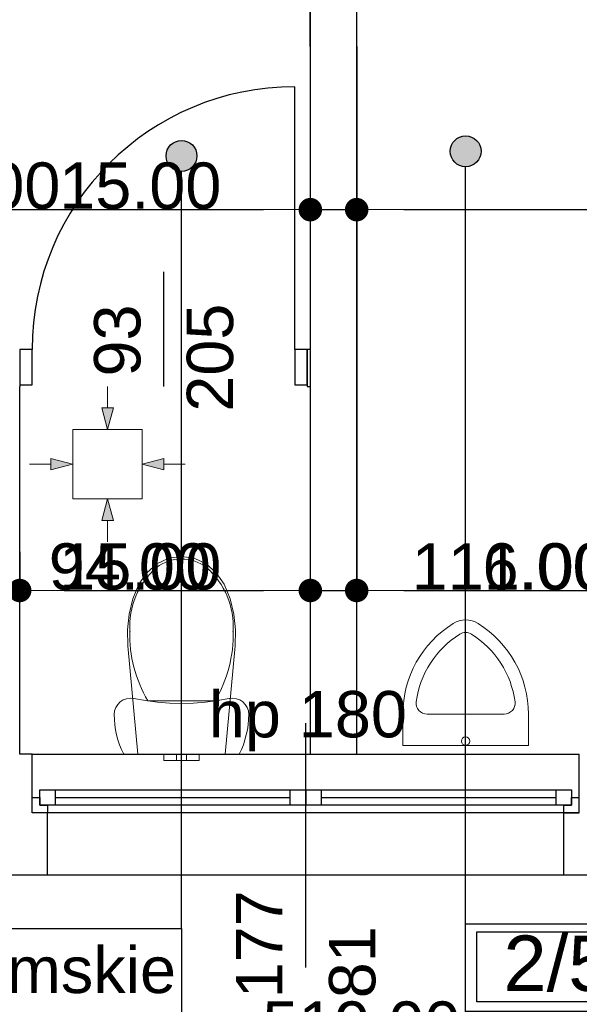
# Model space of a CAD drawing. Header units: millimetres. Extents: x -175445 to -20415, y -559200 to 231527.
# Tile 227 of 256: x -144741 to -142931, y -42838 to -39651. Entities that reach past the tile are written whole.
import ezdxf
from ezdxf.enums import TextEntityAlignment as Align

# ---------------------------------------------------------------- set-up
doc = ezdxf.new("R2010")
doc.units = ezdxf.units.MM
doc.header["$MEASUREMENT"] = 0
for name, color, linetype in [('Drzwi', 7, 'Continuous'), ('Linia', 7, 'Continuous'), ('Obiekt', 7, 'Continuous'), ('Okno', 7, 'Continuous'), ('Polilinia', 7, 'Continuous'), ('Strefa', 7, 'Continuous'), ('Strop', 7, 'Continuous'), ('Wymiary', 63, 'Continuous'), ('Ściana', 7, 'Continuous')]:
    doc.layers.add(name, color=color, linetype=linetype)
doc.styles.add('Arial', font='txt')
doc.dimstyles.new('GENERATED_STYLE__1', dxfattribs={"dimtxt": 150, "dimasz": 152, "dimexe": 0.18, "dimexo": 0, "dimgap": 0.09, "dimtad": 1, "dimtih": 1, "dimtoh": 1, "dimlfac": 0.1, "dimzin": 0, "dimdsep": 46, "dimtxsty": 'Arial', "dimblk": 'ARROWHEAD_11', "dimblk1": 'ARROWHEAD_11', "dimblk2": 'ARROWHEAD_11', "dimcen": 0.09, "dimclrd": 114, "dimclre": 114, "dimclrt": 114, "dimazin": 0, "dimtfac": 1, "dimtdec": 4, "dimtmove": 0, "dimatfit": 3, "dimfxl": 1, "dimtolj": 1, "dimtzin": 0, "dimarcsym": 0})

# ---------------------------------------------------------------- blocks, each defined once
blk = doc.blocks.new('WC damskie_2_49_52', base_point=(-139747.3, 14182.5))
at = {"layer": 'Strefa'}
for p, q in [((-140481.3, 14465.3), (-138524.7, 14465.3)), ((-140481.3, 13946.8), (-140481.3, 14465.3)), ((-140444.6, 14439.4), (-139784, 14439.4)), ((-140444.6, 14213.1), (-140444.6, 14439.4)), ((-139784, 14439.4), (-139784, 14213.1)), ((-139747.3, 14465.3), (-139747.3, 13946.8)), ((-138524.7, 14465.3), (-138524.7, 13946.8)), ((-139784, 14213.1), (-140444.6, 14213.1)), ((-140481.3, 14182.5), (-138524.7, 14182.5)), ((-138524.7, 13946.8), (-140481.3, 13946.8))]:
    blk.add_line(p, q, dxfattribs=at)
at = {"layer": 'Strefa', "style": 'Arial'}
for tag, height, p in [('ROOM_NUMBER', 180, (-140114.3, 14337.4)), ('ROOM_NAME', 150, (-139136, 14331.3)), ('ROOM_CALC_AREA', 150, (-140114.3, 14070.4)), ('floor_f', 150, (-139136, 14063.4))]:
    blk.add_attdef(tag, text='', height=height, dxfattribs=at).set_placement(p, align=Align.MIDDLE_CENTER)
blk = doc.blocks.new('WC męskie_2_51_54', base_point=(-136871.7, 14197.5))
at = {"layer": 'Strefa'}
for p, q in [((-137605.7, 14480.3), (-135663.5, 14480.3)), ((-137605.7, 13961.8), (-137605.7, 14480.3)), ((-136871.7, 14480.3), (-136871.7, 13961.8)), ((-135663.5, 14480.3), (-135663.5, 13961.8)), ((-137569, 14454.4), (-136908.4, 14454.4)), ((-137569, 14228.1), (-137569, 14454.4)), ((-136908.4, 14454.4), (-136908.4, 14228.1)), ((-136908.4, 14228.1), (-137569, 14228.1)), ((-137605.7, 14197.5), (-135663.5, 14197.5)), ((-135663.5, 13961.8), (-137605.7, 13961.8))]:
    blk.add_line(p, q, dxfattribs=at)
at = {"layer": 'Strefa', "style": 'Arial'}
for tag, height, p in [('ROOM_NUMBER', 180, (-137238.7, 14352.4)), ('ROOM_NAME', 150, (-136267.6, 14325.9)), ('ROOM_CALC_AREA', 150, (-137238.7, 14085.4)), ('floor_f', 150, (-136267.6, 14078.4))]:
    blk.add_attdef(tag, text='', height=height, dxfattribs=at).set_placement(p, align=Align.MIDDLE_CENTER)
blk = doc.blocks.new('ARROWHEAD_11')
at = {"color": 0, "linetype": 'Continuous', "lineweight": 0}
blk.add_line((0, 0), (-1, 0), dxfattribs=at)
at = {"color": 0, "linetype": 'Continuous', "lineweight": 0, "const_width": 0.25, "flags": 128}
blk.add_lwpolyline([(-0.125, 0, 1), (0.125, 0, 1)], format="xyb", close=True, dxfattribs=at)
blk = doc.blocks.new('*D2553')
at = {"layer": 'Defpoints', "color": 0}
for p in [(-143800.7, -38058.5), (-145830.7, -38313.1), (-143800.7, -39738.1)]:
    blk.add_point(p, dxfattribs=at)
at = {"layer": 'Wymiary', "color": 114, "lineweight": -2}
for p, q in [((-145830.7, -38313.1), (-145830.7, -38058.3)), ((-145678.7, -38058.5), (-143952.7, -38058.5)), ((-143800.7, -39738.1), (-143800.7, -38058.3))]:
    blk.add_line(p, q, dxfattribs=at)
at = {"layer": 'Wymiary', "color": 114, "lineweight": -2, "xscale": 152, "yscale": 152, "zscale": 152, "rotation": 180}
blk.add_blockref('ARROWHEAD_11', (-145830.7, -38058.5), dxfattribs=at)
at = {"layer": 'Wymiary', "color": 114, "lineweight": -2, "xscale": 152, "yscale": 152, "zscale": 152}
blk.add_blockref('ARROWHEAD_11', (-143800.7, -38058.5), dxfattribs=at)
at = {"layer": 'Wymiary', "color": 114, "lineweight": 13, "insert": (-144929.6, -37981.8), "char_height": 150, "attachment_point": 5, "style": 'Arial'}
blk.add_mtext('\\A1;203.00', dxfattribs=at)
blk = doc.blocks.new('*D2554')
at = {"layer": 'Defpoints', "color": 0}
for p in [(-143650.7, -38058.5), (-143800.7, -39738.1), (-143650.7, -39738.1)]:
    blk.add_point(p, dxfattribs=at)
at = {"layer": 'Wymiary', "color": 114, "lineweight": -2}
for p, q in [((-144596.4, -38058.5), (-144104.7, -38058.5)), ((-144104.7, -38058.5), (-143952.7, -38058.5)), ((-143800.7, -39738.1), (-143800.7, -38058.3)), ((-143800.7, -38058.5), (-143650.7, -38058.5)), ((-143650.7, -39738.1), (-143650.7, -38058.3)), ((-143498.7, -38058.5), (-143346.7, -38058.5))]:
    blk.add_line(p, q, dxfattribs=at)
at = {"layer": 'Wymiary', "color": 114, "lineweight": -2, "xscale": 152, "yscale": 152, "zscale": 152}
blk.add_blockref('ARROWHEAD_11', (-143800.7, -38058.5), dxfattribs=at)
at = {"layer": 'Wymiary', "color": 114, "lineweight": -2, "xscale": 152, "yscale": 152, "zscale": 152, "rotation": 180}
blk.add_blockref('ARROWHEAD_11', (-143650.7, -38058.5), dxfattribs=at)
at = {"layer": 'Wymiary', "color": 114, "lineweight": 13, "insert": (-144350.6, -37981.8), "char_height": 150, "attachment_point": 5, "style": 'Arial'}
blk.add_mtext('\\A1;15.00', dxfattribs=at)
blk = doc.blocks.new('*D2555')
at = {"layer": 'Defpoints', "color": 0}
for p in [(-141510.7, -37588.1), (-141510.7, -38058.5), (-143650.7, -39738.1)]:
    blk.add_point(p, dxfattribs=at)
at = {"layer": 'Wymiary', "color": 114, "lineweight": -2}
for p, q in [((-141510.7, -37588.1), (-141510.7, -38058.7)), ((-143650.7, -39738.1), (-143650.7, -38058.3)), ((-143498.7, -38058.5), (-141662.7, -38058.5))]:
    blk.add_line(p, q, dxfattribs=at)
at = {"layer": 'Wymiary', "color": 114, "lineweight": -2, "xscale": 152, "yscale": 152, "zscale": 152, "rotation": 180}
blk.add_blockref('ARROWHEAD_11', (-143650.7, -38058.5), dxfattribs=at)
at = {"layer": 'Wymiary', "color": 114, "lineweight": -2, "xscale": 152, "yscale": 152, "zscale": 152}
blk.add_blockref('ARROWHEAD_11', (-141510.7, -38058.5), dxfattribs=at)
at = {"layer": 'Wymiary', "color": 114, "lineweight": 13, "insert": (-142580.7, -37981.8), "char_height": 150, "attachment_point": 5, "style": 'Arial'}
blk.add_mtext('\\A1;214.00', dxfattribs=at)
blk = doc.blocks.new('*D2557')
at = {"layer": 'Defpoints', "color": 0}
for p in [(-144800.7, -41373.1), (-144740.7, -41373.1), (-144740.7, -41498.4)]:
    blk.add_point(p, dxfattribs=at)
at = {"layer": 'Wymiary', "color": 114, "lineweight": -2}
for p, q in [((-144800.7, -41373.1), (-144800.7, -41498.6)), ((-144740.7, -41373.1), (-144740.7, -41498.6)), ((-145494.8, -41498.4), (-145104.7, -41498.4)), ((-145104.7, -41498.4), (-144952.7, -41498.4)), ((-144800.7, -41498.4), (-144740.7, -41498.4)), ((-144588.7, -41498.4), (-144436.7, -41498.4))]:
    blk.add_line(p, q, dxfattribs=at)
at = {"layer": 'Wymiary', "color": 114, "lineweight": -2, "xscale": 152, "yscale": 152, "zscale": 152}
blk.add_blockref('ARROWHEAD_11', (-144800.7, -41498.4), dxfattribs=at)
at = {"layer": 'Wymiary', "color": 114, "lineweight": -2, "xscale": 152, "yscale": 152, "zscale": 152, "rotation": 180}
blk.add_blockref('ARROWHEAD_11', (-144740.7, -41498.4), dxfattribs=at)
at = {"layer": 'Wymiary', "color": 114, "lineweight": 13, "insert": (-145299.8, -41421.8), "char_height": 150, "attachment_point": 5, "style": 'Arial'}
blk.add_mtext('\\A1;6.00', dxfattribs=at)
blk = doc.blocks.new('*D2558')
at = {"layer": 'Defpoints', "color": 0}
for p in [(-143800.7, -39738.1), (-144740.7, -41373.1), (-143800.7, -41498.4)]:
    blk.add_point(p, dxfattribs=at)
at = {"layer": 'Wymiary', "color": 114, "lineweight": -2}
for p, q in [((-143800.7, -39738.1), (-143800.7, -41498.6)), ((-144740.7, -41373.1), (-144740.7, -41498.6)), ((-144588.7, -41498.4), (-143952.7, -41498.4))]:
    blk.add_line(p, q, dxfattribs=at)
at = {"layer": 'Wymiary', "color": 114, "lineweight": -2, "xscale": 152, "yscale": 152, "zscale": 152, "rotation": 180}
blk.add_blockref('ARROWHEAD_11', (-144740.7, -41498.4), dxfattribs=at)
at = {"layer": 'Wymiary', "color": 114, "lineweight": -2, "xscale": 152, "yscale": 152, "zscale": 152}
blk.add_blockref('ARROWHEAD_11', (-143800.7, -41498.4), dxfattribs=at)
at = {"layer": 'Wymiary', "color": 114, "lineweight": 13, "insert": (-144384.6, -41421.8), "char_height": 150, "attachment_point": 5, "style": 'Arial'}
blk.add_mtext('\\A1;94.00', dxfattribs=at)
blk = doc.blocks.new('*D2559')
at = {"layer": 'Defpoints', "color": 0}
for p in [(-143800.7, -39738.1), (-143650.7, -39738.1), (-143650.7, -41498.4)]:
    blk.add_point(p, dxfattribs=at)
at = {"layer": 'Wymiary', "color": 114, "lineweight": -2}
for p, q in [((-143800.7, -39738.1), (-143800.7, -41498.6)), ((-143650.7, -39738.1), (-143650.7, -41498.6)), ((-144596.4, -41498.4), (-144104.7, -41498.4)), ((-144104.7, -41498.4), (-143952.7, -41498.4)), ((-143800.7, -41498.4), (-143650.7, -41498.4)), ((-143498.7, -41498.4), (-143346.7, -41498.4))]:
    blk.add_line(p, q, dxfattribs=at)
at = {"layer": 'Wymiary', "color": 114, "lineweight": -2, "xscale": 152, "yscale": 152, "zscale": 152}
blk.add_blockref('ARROWHEAD_11', (-143800.7, -41498.4), dxfattribs=at)
at = {"layer": 'Wymiary', "color": 114, "lineweight": -2, "xscale": 152, "yscale": 152, "zscale": 152, "rotation": 180}
blk.add_blockref('ARROWHEAD_11', (-143650.7, -41498.4), dxfattribs=at)
at = {"layer": 'Wymiary', "color": 114, "lineweight": 13, "insert": (-144350.6, -41421.8), "char_height": 150, "attachment_point": 5, "style": 'Arial'}
blk.add_mtext('\\A1;15.00', dxfattribs=at)
blk = doc.blocks.new('*D2560')
at = {"layer": 'Defpoints', "color": 0}
for p in [(-143650.7, -39738.1), (-142540.7, -41428.1), (-142540.7, -41498.4)]:
    blk.add_point(p, dxfattribs=at)
at = {"layer": 'Wymiary', "color": 114, "lineweight": -2}
for p, q in [((-143650.7, -39738.1), (-143650.7, -41498.6)), ((-142540.7, -41428.1), (-142540.7, -41498.6)), ((-143498.7, -41498.4), (-142692.7, -41498.4))]:
    blk.add_line(p, q, dxfattribs=at)
at = {"layer": 'Wymiary', "color": 114, "lineweight": -2, "xscale": 152, "yscale": 152, "zscale": 152, "rotation": 180}
blk.add_blockref('ARROWHEAD_11', (-143650.7, -41498.4), dxfattribs=at)
at = {"layer": 'Wymiary', "color": 114, "lineweight": -2, "xscale": 152, "yscale": 152, "zscale": 152}
blk.add_blockref('ARROWHEAD_11', (-142540.7, -41498.4), dxfattribs=at)
at = {"layer": 'Wymiary', "color": 114, "lineweight": 13, "insert": (-143152.6, -41421.8), "char_height": 150, "attachment_point": 5, "style": 'Arial'}
blk.add_mtext('\\A1;111.00', dxfattribs=at)
blk = doc.blocks.new('*D2561')
at = {"layer": 'Defpoints', "color": 0}
for p in [(-142540.7, -41428.1), (-142480.7, -41428.1), (-142480.7, -41498.4)]:
    blk.add_point(p, dxfattribs=at)
at = {"layer": 'Wymiary', "color": 114, "lineweight": -2}
for p, q in [((-142540.7, -41428.1), (-142540.7, -41498.6)), ((-142480.7, -41428.1), (-142480.7, -41498.6)), ((-143234.8, -41498.4), (-142844.7, -41498.4)), ((-142844.7, -41498.4), (-142692.7, -41498.4)), ((-142540.7, -41498.4), (-142480.7, -41498.4)), ((-142328.7, -41498.4), (-142176.7, -41498.4))]:
    blk.add_line(p, q, dxfattribs=at)
at = {"layer": 'Wymiary', "color": 114, "lineweight": -2, "xscale": 152, "yscale": 152, "zscale": 152}
blk.add_blockref('ARROWHEAD_11', (-142540.7, -41498.4), dxfattribs=at)
at = {"layer": 'Wymiary', "color": 114, "lineweight": -2, "xscale": 152, "yscale": 152, "zscale": 152, "rotation": 180}
blk.add_blockref('ARROWHEAD_11', (-142480.7, -41498.4), dxfattribs=at)
at = {"layer": 'Wymiary', "color": 114, "lineweight": 13, "insert": (-143039.8, -41421.8), "char_height": 150, "attachment_point": 5, "style": 'Arial'}
blk.add_mtext('\\A1;6.00', dxfattribs=at)
blk = doc.blocks.new('*D2564')
at = {"layer": 'Defpoints', "color": 0}
for p in [(-145830.7, -38313.1), (-143800.7, -39738.1), (-143800.7, -40265.9)]:
    blk.add_point(p, dxfattribs=at)
at = {"layer": 'Wymiary', "color": 114, "lineweight": -2}
for p, q in [((-145830.7, -38313.1), (-145830.7, -40266.1)), ((-143800.7, -39738.1), (-143800.7, -40266.1)), ((-145678.7, -40265.9), (-143952.7, -40265.9))]:
    blk.add_line(p, q, dxfattribs=at)
at = {"layer": 'Wymiary', "color": 114, "lineweight": -2, "xscale": 152, "yscale": 152, "zscale": 152, "rotation": 180}
blk.add_blockref('ARROWHEAD_11', (-145830.7, -40265.9), dxfattribs=at)
at = {"layer": 'Wymiary', "color": 114, "lineweight": -2, "xscale": 152, "yscale": 152, "zscale": 152}
blk.add_blockref('ARROWHEAD_11', (-143800.7, -40265.9), dxfattribs=at)
at = {"layer": 'Wymiary', "color": 114, "lineweight": 13, "insert": (-144929.6, -40189.2), "char_height": 150, "attachment_point": 5, "style": 'Arial'}
blk.add_mtext('\\A1;203.00', dxfattribs=at)
blk = doc.blocks.new('*D2565')
at = {"layer": 'Defpoints', "color": 0}
for p in [(-143800.7, -39738.1), (-143650.7, -39738.1), (-143650.7, -40265.9)]:
    blk.add_point(p, dxfattribs=at)
at = {"layer": 'Wymiary', "color": 114, "lineweight": -2}
for p, q in [((-143800.7, -39738.1), (-143800.7, -40266.1)), ((-143650.7, -39738.1), (-143650.7, -40266.1)), ((-144596.4, -40265.9), (-144104.7, -40265.9)), ((-144104.7, -40265.9), (-143952.7, -40265.9)), ((-143800.7, -40265.9), (-143650.7, -40265.9)), ((-143498.7, -40265.9), (-143346.7, -40265.9))]:
    blk.add_line(p, q, dxfattribs=at)
at = {"layer": 'Wymiary', "color": 114, "lineweight": -2, "xscale": 152, "yscale": 152, "zscale": 152}
blk.add_blockref('ARROWHEAD_11', (-143800.7, -40265.9), dxfattribs=at)
at = {"layer": 'Wymiary', "color": 114, "lineweight": -2, "xscale": 152, "yscale": 152, "zscale": 152, "rotation": 180}
blk.add_blockref('ARROWHEAD_11', (-143650.7, -40265.9), dxfattribs=at)
at = {"layer": 'Wymiary', "color": 114, "lineweight": 13, "insert": (-144350.6, -40189.3), "char_height": 150, "attachment_point": 5, "style": 'Arial'}
blk.add_mtext('\\A1;15.00', dxfattribs=at)
blk = doc.blocks.new('*D2566')
at = {"layer": 'Defpoints', "color": 0}
for p in [(-143650.7, -39738.1), (-141520.7, -40265.9), (-141520.7, -40643.1)]:
    blk.add_point(p, dxfattribs=at)
at = {"layer": 'Wymiary', "color": 114, "lineweight": -2}
for p, q in [((-143650.7, -39738.1), (-143650.7, -40266.1)), ((-143498.7, -40265.9), (-141672.7, -40265.9)), ((-141520.7, -40643.1), (-141520.7, -40265.8))]:
    blk.add_line(p, q, dxfattribs=at)
at = {"layer": 'Wymiary', "color": 114, "lineweight": -2, "xscale": 152, "yscale": 152, "zscale": 152, "rotation": 180}
blk.add_blockref('ARROWHEAD_11', (-143650.7, -40265.9), dxfattribs=at)
at = {"layer": 'Wymiary', "color": 114, "lineweight": -2, "xscale": 152, "yscale": 152, "zscale": 152}
blk.add_blockref('ARROWHEAD_11', (-141520.7, -40265.9), dxfattribs=at)
at = {"layer": 'Wymiary', "color": 114, "lineweight": 13, "insert": (-142585.7, -40189.2), "char_height": 150, "attachment_point": 5, "style": 'Arial'}
blk.add_mtext('\\A1;213.00', dxfattribs=at)
blk = doc.blocks.new('*D2570')
at = {"layer": 'Defpoints', "color": 0}
for p in [(-142920.7, -39408.1), (-142920.7, -39555.8), (-143650.7, -39738.1)]:
    blk.add_point(p, dxfattribs=at)
at = {"layer": 'Wymiary', "color": 114, "lineweight": -2}
for p, q in [((-142920.7, -39408.1), (-142920.7, -39555.9)), ((-143650.7, -39738.1), (-143650.7, -39555.6)), ((-143498.7, -39555.8), (-143072.7, -39555.8))]:
    blk.add_line(p, q, dxfattribs=at)
at = {"layer": 'Wymiary', "color": 114, "lineweight": -2, "xscale": 152, "yscale": 152, "zscale": 152, "rotation": 180}
blk.add_blockref('ARROWHEAD_11', (-143650.7, -39555.8), dxfattribs=at)
at = {"layer": 'Wymiary', "color": 114, "lineweight": -2, "xscale": 152, "yscale": 152, "zscale": 152}
blk.add_blockref('ARROWHEAD_11', (-142920.7, -39555.8), dxfattribs=at)
at = {"layer": 'Wymiary', "color": 114, "lineweight": 13, "insert": (-143285.7, -39479), "char_height": 150, "attachment_point": 5, "style": 'Arial'}
blk.add_mtext('\\A1;73.00', dxfattribs=at)
blk = doc.blocks.new('*D3057')
at = {"layer": 'Defpoints', "color": 0}
for p in [(-141040.7, -42218.1), (-146230.7, -42418.1), (-141040.7, -42981.1)]:
    blk.add_point(p, dxfattribs=at)
at = {"layer": 'Wymiary', "color": 114, "lineweight": -2}
for p, q in [((-141040.7, -42218.1), (-141040.7, -42981.2)), ((-146230.7, -42418.1), (-146230.7, -42981.2)), ((-146078.7, -42981.1), (-141192.7, -42981.1))]:
    blk.add_line(p, q, dxfattribs=at)
at = {"layer": 'Wymiary', "color": 114, "lineweight": -2, "xscale": 152, "yscale": 152, "zscale": 152, "rotation": 180}
blk.add_blockref('ARROWHEAD_11', (-146230.7, -42981.1), dxfattribs=at)
at = {"layer": 'Wymiary', "color": 114, "lineweight": -2, "xscale": 152, "yscale": 152, "zscale": 152}
blk.add_blockref('ARROWHEAD_11', (-141040.7, -42981.1), dxfattribs=at)
at = {"layer": 'Wymiary', "color": 114, "lineweight": 13, "insert": (-143635.7, -42904.4), "char_height": 150, "attachment_point": 5, "style": 'Arial'}
blk.add_mtext('\\A1;519.00', dxfattribs=at)
blk = doc.blocks.new('*D3094')
at = {"layer": 'Defpoints', "color": 0}
for p in [(-102540.7, -42028.1), (-146230.7, -42418.1), (-102540.7, -43439.7)]:
    blk.add_point(p, dxfattribs=at)
at = {"layer": 'Wymiary', "color": 114, "lineweight": -2}
for p, q in [((-102540.7, -42028.1), (-102540.7, -43439.9)), ((-146230.7, -42418.1), (-146230.7, -43439.9)), ((-146078.7, -43439.7), (-102692.7, -43439.7))]:
    blk.add_line(p, q, dxfattribs=at)
at = {"layer": 'Wymiary', "color": 114, "lineweight": -2, "xscale": 152, "yscale": 152, "zscale": 152, "rotation": 180}
blk.add_blockref('ARROWHEAD_11', (-146230.7, -43439.7), dxfattribs=at)
at = {"layer": 'Wymiary', "color": 114, "lineweight": -2, "xscale": 152, "yscale": 152, "zscale": 152}
blk.add_blockref('ARROWHEAD_11', (-102540.7, -43439.7), dxfattribs=at)
at = {"layer": 'Wymiary', "color": 114, "lineweight": 13, "insert": (-124385.7, -43363), "char_height": 150, "attachment_point": 5, "style": 'Arial'}
blk.add_mtext('\\A1;4369.00', dxfattribs=at)
blk = doc.blocks.new('*D3101')
at = {"layer": 'Defpoints', "color": 0}
for p in [(-146230.7, -42418.1), (-102220.7, -42418.1), (-102220.7, -43898.4)]:
    blk.add_point(p, dxfattribs=at)
at = {"layer": 'Wymiary', "color": 114, "lineweight": -2}
for p, q in [((-146230.7, -42418.1), (-146230.7, -43898.5)), ((-102220.7, -42418.1), (-102220.7, -43898.5)), ((-146078.7, -43898.4), (-102372.7, -43898.4))]:
    blk.add_line(p, q, dxfattribs=at)
at = {"layer": 'Wymiary', "color": 114, "lineweight": -2, "xscale": 152, "yscale": 152, "zscale": 152, "rotation": 180}
blk.add_blockref('ARROWHEAD_11', (-146230.7, -43898.4), dxfattribs=at)
at = {"layer": 'Wymiary', "color": 114, "lineweight": -2, "xscale": 152, "yscale": 152, "zscale": 152}
blk.add_blockref('ARROWHEAD_11', (-102220.7, -43898.4), dxfattribs=at)
at = {"layer": 'Wymiary', "color": 114, "lineweight": 13, "insert": (-124225.7, -43821.7), "char_height": 150, "attachment_point": 5, "style": 'Arial'}
blk.add_mtext('\\A1;4401.00', dxfattribs=at)
blk = doc.blocks.new('*D3104')
at = {"layer": 'Defpoints', "color": 0}
for p in [(-171146.4, -21885.2), (-73250.7, -36498.1), (-73250.7, -44436.1)]:
    blk.add_point(p, dxfattribs=at)
at = {"layer": 'Wymiary', "color": 114, "lineweight": -2}
for p, q in [((-171146.4, -21885.2), (-171146.4, -44436.3)), ((-73250.7, -36498.1), (-73250.7, -44436.3)), ((-170994.4, -44436.1), (-73402.7, -44436.1))]:
    blk.add_line(p, q, dxfattribs=at)
at = {"layer": 'Wymiary', "color": 114, "lineweight": -2, "xscale": 152, "yscale": 152, "zscale": 152, "rotation": 180}
blk.add_blockref('ARROWHEAD_11', (-171146.4, -44436.1), dxfattribs=at)
at = {"layer": 'Wymiary', "color": 114, "lineweight": -2, "xscale": 152, "yscale": 152, "zscale": 152}
blk.add_blockref('ARROWHEAD_11', (-73250.7, -44436.1), dxfattribs=at)
at = {"layer": 'Wymiary', "color": 114, "lineweight": 13, "insert": (-122198.5, -44359.4), "char_height": 150, "attachment_point": 5, "style": 'Arial'}
blk.add_mtext('\\A1;9790', dxfattribs=at)

msp = doc.modelspace()

# ---------------------------------------------------------------- hatches: boundary and pattern name
at = {"layer": 'Linia', "linetype": 'Continuous', "lineweight": 13}
for points in [[(-144456.669, -40976.951), (-144437.825, -40907), (-144475.325, -40906.95)], [(-144569.619, -41089.451), (-144639.595, -41070.701), (-144639.595, -41108.201)], [(-144344.319, -41089.451), (-144274.343, -41108.201), (-144274.343, -41070.701)], [(-144456.669, -41201.951), (-144475.325, -41271.952), (-144437.825, -41271.902)]]:
    msp.add_hatch(color=150, dxfattribs=at).paths.add_polyline_path(points)
at = {"layer": 'Polilinia', "linetype": 'Continuous'}
for points in [[(-144167.434, -40091.994), (-144171.24, -40072.86), (-144182.079, -40056.639), (-144198.3, -40045.8), (-144217.434, -40041.994), (-144236.568, -40045.8), (-144252.789, -40056.639), (-144263.628, -40072.86), (-144267.434, -40091.994), (-144263.628, -40111.129), (-144252.789, -40127.35), (-144236.568, -40138.188), (-144217.434, -40141.994), (-144198.3, -40138.188), (-144182.079, -40127.35), (-144171.24, -40111.129)], [(-143248.443, -40077.003), (-143252.249, -40057.868), (-143263.088, -40041.647), (-143279.309, -40030.809), (-143298.443, -40027.003), (-143317.578, -40030.809), (-143333.799, -40041.647), (-143344.637, -40057.868), (-143348.443, -40077.003), (-143344.637, -40096.137), (-143333.799, -40112.358), (-143317.578, -40123.197), (-143298.443, -40127.003), (-143279.309, -40123.197), (-143263.088, -40112.358), (-143252.249, -40096.137)]]:
    msp.add_hatch(color=256, dxfattribs=at).paths.add_polyline_path(points)

# ---------------------------------------------------------------- linework, layer by layer
at = {"layer": 'Drzwi'}
for p, q in [((-143850.722, -40718.06), (-143850.722, -39868.06)), ((-144700.722, -40718.06), (-144740.722, -40718.06)), ((-144740.722, -40718.06), (-144740.722, -40833.06)), ((-144740.722, -40718.06), (-144740.722, -40833.06)), ((-144700.722, -40833.06), (-144700.722, -40718.06)), ((-143810.722, -40718.06), (-143850.722, -40718.06)), ((-143850.722, -40718.06), (-143850.722, -40833.06)), ((-143810.722, -40833.06), (-143810.722, -40718.06)), ((-143810.722, -40718.06), (-143810.722, -40833.06)), ((-144740.722, -40833.06), (-144700.722, -40833.06)), ((-143850.722, -40833.06), (-143810.722, -40833.06))]:
    msp.add_line(p, q, dxfattribs=at)
msp.add_arc((-143850.722, -40718.06), 850, 90, 180, dxfattribs=at)
at = {"layer": 'Linia', "color": 150, "lineweight": 13}
for p, q in [((-144456.483, -40838.06), (-144456.575, -40906.975)), ((-144456.669, -40976.951), (-144475.325, -40906.95)), ((-144475.325, -40906.95), (-144437.825, -40907)), ((-144456.669, -40976.951), (-144437.825, -40907)), ((-144344.319, -40977.101), (-144569.319, -40977.101)), ((-144569.319, -40977.101), (-144569.319, -41201.801)), ((-144344.319, -41201.801), (-144344.319, -40977.101)), ((-144569.619, -41089.451), (-144639.595, -41070.701)), ((-144639.595, -41108.201), (-144639.595, -41070.701)), ((-144344.319, -41089.451), (-144274.343, -41070.701)), ((-144274.343, -41070.701), (-144274.343, -41108.201)), ((-144708.509, -41089.451), (-144639.595, -41089.451)), ((-144569.619, -41089.451), (-144639.595, -41108.201)), ((-144344.319, -41089.451), (-144274.343, -41108.201)), ((-144205.428, -41089.451), (-144274.343, -41089.451)), ((-144569.319, -41202.101), (-144344.319, -41202.101)), ((-144456.669, -41201.951), (-144475.325, -41271.952)), ((-144456.669, -41201.951), (-144437.825, -41271.902)), ((-144437.825, -41271.902), (-144475.325, -41271.952)), ((-144456.483, -41340.841), (-144456.575, -41271.927))]:
    msp.add_line(p, q, dxfattribs=at)
at = {"layer": 'Obiekt'}
for p, q in [((-144275.722, -40466.682), (-144275.722, -40838.06)), ((-143815.722, -42718.06), (-143815.722, -41928.06))]:
    msp.add_line(p, q, dxfattribs=at)
at = {"layer": 'Obiekt', "color": 8, "lineweight": 5}
for p, q in [((-144217.434, -41388.06), (-144258.483, -41394.277)), ((-144176.385, -41394.277), (-144217.434, -41388.06)), ((-144296.791, -41412.237), (-144329.834, -41440.755)), ((-144258.483, -41394.277), (-144296.791, -41412.237)), ((-144217.435, -41396.7), (-144217.434, -41396.7)), ((-144138.077, -41412.237), (-144176.385, -41394.277)), ((-144105.034, -41440.755), (-144138.077, -41412.237)), ((-144329.834, -41440.755), (-144355.432, -41477.95)), ((-144298.51, -41423.51), (-144298.511, -41423.511)), ((-144079.436, -41477.95), (-144105.034, -41440.755)), ((-144355.432, -41477.95), (-144374.453, -41524.888)), ((-144060.415, -41524.888), (-144079.436, -41477.95)), ((-144374.453, -41524.888), (-144386.858, -41574.635)), ((-144048.01, -41574.635), (-144060.415, -41524.888)), ((-144386.858, -41574.635), (-144392.345, -41625.981)), ((-144042.523, -41625.981), (-144048.01, -41574.635)), ((-144392.345, -41625.981), (-144390.782, -41677.677)), ((-144044.086, -41677.677), (-144042.523, -41625.981)), ((-144390.782, -41677.677), (-144358.409, -42028.06)), ((-144076.459, -42028.06), (-144044.086, -41677.677)), ((-144423.764, -41867.206), (-144429.866, -41877.078)), ((-144415.642, -41858.914), (-144423.764, -41867.206)), ((-144405.896, -41852.608), (-144415.642, -41858.914)), ((-144395.004, -41848.595), (-144405.896, -41852.608)), ((-144383.496, -41847.071), (-144395.004, -41848.595)), ((-144371.934, -41848.11), (-144383.496, -41847.071)), ((-144333.649, -41854.892), (-144371.934, -41848.11)), ((-144295.073, -41859.748), (-144333.649, -41854.892)), ((-144326.375, -41855.017), (-144217.434, -41855.017)), ((-144256.302, -41862.667), (-144295.073, -41859.748)), ((-144217.434, -41863.641), (-144256.302, -41862.667)), ((-144217.434, -41855.017), (-144108.493, -41855.017)), ((-144178.566, -41862.667), (-144217.434, -41863.641)), ((-144139.795, -41859.748), (-144178.566, -41862.667)), ((-144101.219, -41854.892), (-144139.795, -41859.748)), ((-144062.934, -41848.11), (-144101.219, -41854.892)), ((-144051.372, -41847.071), (-144062.934, -41848.11)), ((-144039.864, -41848.595), (-144051.372, -41847.071)), ((-144028.972, -41852.608), (-144039.864, -41848.595)), ((-144019.226, -41858.914), (-144028.972, -41852.608)), ((-144011.104, -41867.206), (-144019.226, -41858.914)), ((-144005.002, -41877.078), (-144011.104, -41867.206)), ((-144433.651, -41888.05), (-144434.934, -41899.584)), ((-144434.934, -41899.584), (-144434.445, -41916.239)), ((-144429.866, -41877.078), (-144433.651, -41888.05)), ((-144001.217, -41888.05), (-144005.002, -41877.078)), ((-143999.934, -41899.584), (-144001.217, -41888.05)), ((-144000.423, -41916.239), (-143999.934, -41899.584)), ((-143501.443, -41898.352), (-143501.443, -41999.852)), ((-143422.962, -41898.352), (-143173.925, -41898.352)), ((-143095.443, -41898.352), (-143095.443, -41999.852)), ((-144434.445, -41916.239), (-144432.98, -41932.838)), ((-144432.98, -41932.838), (-144430.544, -41949.321)), ((-144004.324, -41949.321), (-144001.888, -41932.838)), ((-144001.888, -41932.838), (-144000.423, -41916.239)), ((-144430.544, -41949.321), (-144427.145, -41965.634)), ((-144007.723, -41965.634), (-144004.324, -41949.321)), ((-144427.145, -41965.634), (-144422.794, -41981.719)), ((-144422.794, -41981.719), (-144417.508, -41997.521)), ((-144017.36, -41997.521), (-144012.074, -41981.719)), ((-144012.074, -41981.719), (-144007.723, -41965.634)), ((-144417.508, -41997.521), (-144411.303, -42012.986)), ((-144411.303, -42012.986), (-144404.202, -42028.06)), ((-144404.202, -42028.06), (-144030.666, -42028.06)), ((-144358.409, -42028.06), (-144076.459, -42028.06)), ((-144257.739, -42028.06), (-144274.434, -42028.06)), ((-144274.434, -42028.06), (-144274.434, -42048.06)), ((-144233.434, -42028.06), (-144257.739, -42028.06)), ((-144228.748, -42028.06), (-144233.434, -42028.06)), ((-144233.434, -42028.06), (-144233.434, -42048.06)), ((-144217.434, -42028.06), (-144228.748, -42028.06)), ((-144206.12, -42028.06), (-144217.434, -42028.06)), ((-144201.434, -42028.06), (-144206.12, -42028.06)), ((-144201.434, -42028.06), (-144201.434, -42048.06)), ((-144177.129, -42028.06), (-144201.434, -42028.06)), ((-144160.434, -42028.06), (-144177.129, -42028.06)), ((-144160.434, -42028.06), (-144160.434, -42048.06)), ((-144030.666, -42028.06), (-144023.565, -42012.986)), ((-144023.565, -42012.986), (-144017.36, -41997.521)), ((-143095.443, -41999.852), (-143501.443, -41999.852)), ((-144257.739, -42048.06), (-144274.434, -42048.06)), ((-144233.434, -42048.06), (-144257.739, -42048.06)), ((-144228.748, -42048.06), (-144233.434, -42048.06)), ((-144217.434, -42048.06), (-144228.748, -42048.06)), ((-144206.12, -42048.06), (-144217.434, -42048.06)), ((-144201.434, -42048.06), (-144206.12, -42048.06)), ((-144177.129, -42048.06), (-144201.434, -42048.06)), ((-144160.434, -42048.06), (-144177.129, -42048.06))]:
    msp.add_line(p, q, dxfattribs=at)
for centre, radius, start, end in [((-144216.622, -41535.302), 138.562, 90.335594, 126.222811), ((-144218.247, -41535.305), 138.565, 53.777196, 89.664414), ((-144127.974, -41615.757), 256.976, 131.575502, 183.195152), ((-144306.894, -41615.757), 256.976, 356.804848, 48.424498), ((-143156.343, -41898.352), 345.1, 121.890785, 180), ((-143298.443, -41669.977), 76.125, 58.109219, 121.890785), ((-143440.543, -41898.352), 345.1, 0, 58.109215), ((-143959.339, -41640.124), 425.383, 178.646069, 210.348234), ((-144475.529, -41640.124), 425.383, 329.651766, 1.353931), ((-143156.343, -41898.351), 304.5, 121.890785, 172.472451), ((-143298.443, -41669.976), 35.525, 58.109223, 121.890785), ((-143440.543, -41898.352), 304.5, 7.527549, 58.109215), ((-143422.962, -41862.826), 35.526, 172.941812, 270), ((-143173.925, -41862.826), 35.526, 270, 7.058188), ((-143298.443, -41985.852), 13.5, 0, 180), ((-143298.443, -41985.852), 13.5, 180, 0)]:
    msp.add_arc(centre, radius, start, end, dxfattribs=at)
for p in [(-144136.357, -41423.511), (-144384.47, -41630.076), (-144050.398, -41630.076), (-144326.375, -41855.017)]:
    msp.add_point(p, dxfattribs=at)
at = {"layer": 'Okno'}
for p, q in [((-144700.722, -42028.06), (-142930.722, -42028.06)), ((-144675.722, -42143.06), (-144625.722, -42143.06)), ((-144675.722, -42193.06), (-144675.722, -42143.06)), ((-144625.722, -42143.06), (-143865.722, -42143.06)), ((-144625.722, -42143.06), (-144625.722, -42193.06)), ((-144625.722, -42143.06), (-143865.722, -42143.06)), ((-143865.722, -42193.06), (-143865.722, -42143.06)), ((-143865.722, -42143.06), (-143815.722, -42143.06)), ((-143815.722, -42143.06), (-143815.722, -42193.06)), ((-143815.722, -42143.06), (-143765.722, -42143.06)), ((-143815.722, -42193.06), (-143815.722, -42143.06)), ((-143765.722, -42143.06), (-143005.722, -42143.06)), ((-143765.722, -42143.06), (-143765.722, -42193.06)), ((-143765.722, -42143.06), (-143005.722, -42143.06)), ((-143005.722, -42193.06), (-143005.722, -42143.06)), ((-143005.722, -42143.06), (-142955.722, -42143.06)), ((-142955.722, -42143.06), (-142955.722, -42193.06)), ((-144700.722, -42168.06), (-144675.722, -42168.06)), ((-144700.722, -42218.06), (-144700.722, -42168.06)), ((-144675.722, -42168.06), (-144675.722, -42193.06)), ((-144625.722, -42168.06), (-143865.722, -42168.06)), ((-143765.722, -42168.06), (-143005.722, -42168.06)), ((-142955.722, -42193.06), (-142955.722, -42168.06)), ((-142955.722, -42168.06), (-142930.722, -42168.06)), ((-142930.722, -42218.06), (-142930.722, -42168.06)), ((-144650.722, -42218.06), (-144700.722, -42218.06)), ((-144650.722, -42218.06), (-144700.722, -42218.06)), ((-144675.722, -42193.06), (-144650.722, -42193.06)), ((-144625.722, -42193.06), (-144675.722, -42193.06)), ((-144650.722, -42193.06), (-144650.722, -42218.06)), ((-143815.722, -42218.06), (-144650.722, -42218.06)), ((-143865.722, -42193.06), (-144625.722, -42193.06)), ((-143815.722, -42193.06), (-143865.722, -42193.06)), ((-143765.722, -42193.06), (-143815.722, -42193.06)), ((-142980.722, -42218.06), (-143815.722, -42218.06)), ((-143005.722, -42193.06), (-143765.722, -42193.06)), ((-142955.722, -42193.06), (-143005.722, -42193.06)), ((-142980.722, -42218.06), (-142980.722, -42193.06)), ((-142980.722, -42193.06), (-142955.722, -42193.06)), ((-142930.722, -42218.06), (-142980.722, -42218.06)), ((-142980.722, -42218.06), (-142930.722, -42218.06)), ((-144650.722, -42418.06), (-142980.722, -42418.06))]:
    msp.add_line(p, q, dxfattribs=at)
at = {"layer": 'Polilinia', "flags": 128}
for points in [[(-144217.434, -42591.994), (-144217.434, -40141.994)], [(-143298.443, -42577.003), (-143298.443, -40127.003)]]:
    msp.add_lwpolyline(points, dxfattribs=at)
at = {"layer": 'Polilinia'}
for centre in [(-144217.434, -40091.994), (-143298.443, -40077.003)]:
    msp.add_circle(centre, 50, dxfattribs=at)
at = {"layer": 'Strop', "flags": 128}
msp.add_lwpolyline([(-131693.029, -12962.088), (-135966.978, -12760.08, 0.0060186), (-138659.263, -12714.081, 0.04841545), (-160181.183, -14683.38, 0.00002607), (-160190.765, -14695.389), (-160190.765, -20716.639), (-166565.761, -20718.06), (-167010.777, -20718.06), (-164549.574, -22964.408), (-166747.245, -25372.279), (-165476.279, -26532.293), (-164319.332, -25264.688), (-164039.215, -25520.351), (-147240.722, -40852.382), (-147240.722, -42418.022), (-145950.766, -42418.022), (-102220.766, -42418.022)], format="xyb", dxfattribs=at)
at = {"layer": 'Ściana'}
for p, q in [((-144740.722, -40718.06), (-144740.722, -40833.06)), ((-143810.722, -40718.06), (-143810.722, -40833.06)), ((-144740.722, -40833.06), (-144740.722, -40838.06)), ((-143810.722, -40833.06), (-143810.722, -40838.06)), ((-144700.722, -42168.06), (-144700.722, -42028.06)), ((-142930.722, -42168.06), (-142930.722, -42028.06)), ((-144700.722, -42218.06), (-144700.722, -42168.06)), ((-142930.722, -42218.06), (-142930.722, -42168.06)), ((-144650.722, -42218.06), (-144700.722, -42218.06)), ((-144650.722, -42418.06), (-144650.722, -42218.06)), ((-142980.722, -42418.06), (-142980.722, -42218.06)), ((-142980.722, -42218.06), (-142930.722, -42218.06))]:
    msp.add_line(p, q, dxfattribs=at)
at = {"layer": 'Ściana', "flags": 128}
for points in [[(-143800.722, -39408.06), (-143800.722, -40718.06)], [(-143650.722, -42028.06), (-143650.722, -39408.06)], [(-143800.722, -40718.06), (-143810.722, -40718.06)], [(-144740.722, -42028.06), (-144740.722, -40838.06)], [(-143810.722, -40838.06), (-143800.722, -40838.06)], [(-143800.722, -40838.06), (-143800.722, -42028.06)], [(-144700.722, -42028.06), (-144740.722, -42028.06)], [(-146230.722, -42418.06), (-144650.722, -42418.06)], [(-142980.722, -42418.06), (-140990.722, -42418.06)]]:
    msp.add_lwpolyline(points, dxfattribs=at)

# ---------------------------------------------------------------- block references
at = {"layer": 'Strefa'}
ref = msp.add_blockref('WC damskie_2_49_52', (-145439.999, -42874.852), dxfattribs=at)
ref.add_attrib('ROOM_NAME', 'WC damskie', dxfattribs={"color": 7, "height": 150, "style": 'Arial'}).set_placement((-144828.719, -42726.086), align=Align.MIDDLE_CENTER)
ref.add_attrib('ROOM_NUMBER', '2/49', dxfattribs={"color": 7, "height": 180, "style": 'Arial'}).set_placement((-145807.02, -42719.965), align=Align.MIDDLE_CENTER)
ref.add_attrib('ROOM_CALC_AREA', '4,9 m2', dxfattribs={"color": 7, "height": 150, "style": 'Arial'}).set_placement((-145807.02, -42986.906), align=Align.MIDDLE_CENTER)
ref.add_attrib('floor_f', 'płytki ceram.', dxfattribs={"color": 7, "height": 150, "style": 'Arial'}).set_placement((-144828.719, -42993.951), align=Align.MIDDLE_CENTER)
ref = msp.add_blockref('WC męskie_2_51_54', (-142564.403, -42859.86), dxfattribs=at)
ref.add_attrib('ROOM_NAME', 'WC męskie', dxfattribs={"color": 7, "height": 150, "style": 'Arial'}).set_placement((-141960.322, -42731.459), align=Align.MIDDLE_CENTER)
ref.add_attrib('ROOM_NUMBER', '2/51', dxfattribs={"color": 7, "height": 180, "style": 'Arial'}).set_placement((-142931.424, -42704.912), align=Align.MIDDLE_CENTER)
ref.add_attrib('ROOM_CALC_AREA', '5,3 m2', dxfattribs={"color": 7, "height": 150, "style": 'Arial'}).set_placement((-142931.424, -42971.914), align=Align.MIDDLE_CENTER)
ref.add_attrib('floor_f', 'płytki ceram.', dxfattribs={"color": 7, "height": 150, "style": 'Arial'}).set_placement((-141960.322, -42978.959), align=Align.MIDDLE_CENTER)

# ---------------------------------------------------------------- texts
at = {"layer": 'Obiekt', "char_height": 150, "attachment_point": 7, "rotation": 90, "style": 'Arial'}
for s, insert in [('\\A1;{\\fArial|b0|i0|c238|p38;93}', (-144348.151, -40805.892)), ('\\A1;{\\fArial|b0|i0|c238|p38;205}', (-144048.254, -40919.721)), ('\\A1;{\\fArial|b0|i0|c238|p38;177}', (-143890.723, -42818.06)), ('\\A1;{\\fArial|b0|i0|c238|p38;81}', (-143588.254, -42818.06))]:
    msp.add_mtext(s, dxfattribs=dict(at, insert=insert))
at = {"layer": 'Obiekt', "insert": (-144129.093, -42018.894), "char_height": 150, "attachment_point": 7, "style": 'Arial'}
msp.add_mtext('\\A1;{\\fArial|b0|i0|c238|p38;hp 180}', dxfattribs=at)

# ---------------------------------------------------------------- dimensions: what is measured, and where the dimension line sits
at = {"layer": 'Wymiary', "color": 114, "lineweight": 13}
dim = msp.add_linear_dim(base=(-73250.715, -44436.085), p1=(-171146.377, -21885.197), p2=(-73250.715, -36498.101), text='9790', dimstyle='GENERATED_STYLE__1', dxfattribs=at)
dim.commit()
dim.dimension.update_dxf_attribs({"geometry": '*D3104', "text_midpoint": (-122198.546, -44436.085), "dimtype": 160})
for base, p1, p2, picture, middle in [((-141510.722, -38058.509), (-143650.722, -39738.06), (-141510.722, -37588.06), '*D2555', (-142580.722, -38058.509)), ((-143800.722, -38058.509), (-145830.722, -38313.06), (-143800.722, -39738.06), '*D2553', (-144929.551, -38058.509)), ((-143650.722, -38058.509), (-143800.722, -39738.06), (-143650.722, -39738.06), '*D2554', (-144350.583, -38058.509)), ((-143800.722, -40265.937), (-145830.722, -38313.06), (-143800.722, -39738.06), '*D2564', (-144929.551, -40265.937)), ((-142920.722, -39555.755), (-143650.722, -39738.06), (-142920.722, -39408.06), '*D2570', (-143285.722, -39555.755)), ((-143800.722, -41498.446), (-144740.722, -41373.06), (-143800.722, -39738.06), '*D2558', (-144384.551, -41498.446)), ((-143650.722, -41498.446), (-143800.722, -39738.06), (-143650.722, -39738.06), '*D2559', (-144350.583, -41498.446)), ((-143650.722, -40265.937), (-143800.722, -39738.06), (-143650.722, -39738.06), '*D2565', (-144350.583, -40265.937)), ((-142540.722, -41498.446), (-143650.722, -39738.06), (-142540.722, -41428.06), '*D2560', (-143152.636, -41498.446)), ((-141520.722, -40265.937), (-143650.722, -39738.06), (-141520.722, -40643.06), '*D2566', (-142585.722, -40265.937)), ((-144740.722, -41498.446), (-144800.722, -41373.06), (-144740.722, -41373.06), '*D2557', (-145299.781, -41498.446)), ((-142480.722, -41498.446), (-142540.722, -41428.06), (-142480.722, -41428.06), '*D2561', (-143039.781, -41498.446)), ((-102540.722, -43439.707), (-146230.722, -42418.06), (-102540.722, -42028.06), '*D3094', (-124385.722, -43439.707)), ((-141040.722, -42981.057), (-146230.722, -42418.06), (-141040.722, -42218.06), '*D3057', (-143635.722, -42981.057)), ((-102220.722, -43898.357), (-146230.722, -42418.06), (-102220.722, -42418.06), '*D3101', (-124225.722, -43898.357))]:
    dim = msp.add_linear_dim(base=base, p1=p1, p2=p2, dimstyle='GENERATED_STYLE__1', dxfattribs=at)
    dim.commit()
    dim.dimension.update_dxf_attribs({"geometry": picture, "text_midpoint": middle, "dimtype": 160})

doc.saveas('drawing.dxf')
